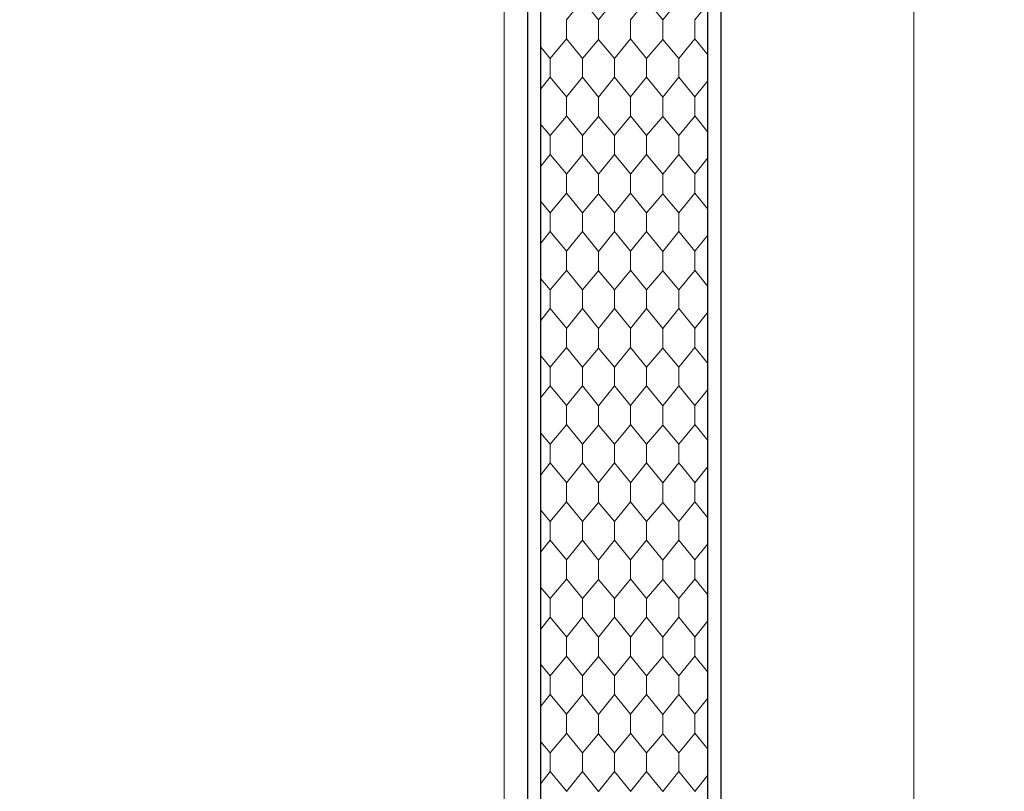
# Model space of a CAD drawing. Header units: metres. Extents: x 1306 to 1412, y -79 to 41.
# Tile 208 of 256: x 1342.225 to 1342.991, y -24.173 to -23.573. Entities that reach past the tile are written whole.
import ezdxf

# ---------------------------------------------------------------- set-up
doc = ezdxf.new("R2010")
doc.units = ezdxf.units.M
doc.header["$PDMODE"] = 65
doc.linetypes.add('AUSGEZOGEN', pattern=[0])
for name, color, linetype, lineweight in [('XR$2$Allgemein', 4, 'AUSGEZOGEN', 13), ('XR$2$Möblierung', 4, 'AUSGEZOGEN', 13), ('XR$2$Wand Mauerwerk nt', 7, 'AUSGEZOGEN', 25), ('XR$3$Maßlinie 1_50', 7, 'AUSGEZOGEN', 25), ('XR$5$Muster', 4, 'AUSGEZOGEN', 13)]:
    doc.layers.add(name, color=color, linetype=linetype, lineweight=lineweight)
doc.styles.add('ARIAL', font='arial.ttf')
doc.dimstyles.new('DIMSTYLE_11', dxfattribs={"dimtxt": 0.15, "dimasz": 0.03, "dimexe": 0, "dimexo": 0, "dimgap": 0.075, "dimtad": 2, "dimrnd": 0.005, "dimzin": 4, "dimdsep": 46, "dimtxsty": 'ARIAL', "dimblk1": 'ALL_ML_STRICH', "dimblk2": 'ALL_ML_STRICH', "dimsah": 1, "dimcen": 0, "dimclrd": 3, "dimclre": 3, "dimclrt": 3, "dimadec": 0, "dimazin": 0, "dimtfac": 1, "dimtdec": 0, "dimtix": 1, "dimtmove": 2, "dimatfit": 3, "dimfxl": 0, "dimtzin": 0, "dimlwd": 0, "dimlwe": 25, "dimarcsym": 0})
doc.dimstyles.new('DIMSTYLE_12', dxfattribs={"dimtxt": 0.15, "dimasz": 0.03, "dimexe": 0, "dimexo": 0, "dimgap": 0.075, "dimtad": 2, "dimdec": 3, "dimrnd": 0.005, "dimzin": 4, "dimdsep": 46, "dimtxsty": 'ARIAL', "dimblk1": 'ALL_ML_STRICH', "dimblk2": 'ALL_ML_STRICH', "dimsah": 1, "dimcen": 0, "dimclrd": 3, "dimclre": 3, "dimclrt": 3, "dimadec": 0, "dimazin": 0, "dimtfac": 1, "dimtdec": 0, "dimtix": 1, "dimtmove": 2, "dimatfit": 3, "dimfxl": 0, "dimtzin": 0, "dimlwd": 0, "dimlwe": 25, "dimarcsym": 0})
doc.dimstyles.new('DIMSTYLE_24', dxfattribs={"dimtxt": 0.225, "dimasz": 0.15, "dimexe": 0, "dimexo": 0, "dimgap": 0.1125, "dimtad": 2, "dimrnd": 0.005, "dimzin": 4, "dimdsep": 46, "dimtxsty": 'ARIAL', "dimblk1": 'ALL_ML_STRICH', "dimblk2": 'ALL_ML_STRICH', "dimsah": 1, "dimcen": 0, "dimclrd": 3, "dimclre": 3, "dimclrt": 3, "dimadec": 0, "dimazin": 0, "dimtfac": 1, "dimtdec": 0, "dimtix": 1, "dimtmove": 2, "dimatfit": 3, "dimfxl": 0, "dimtzin": 0, "dimlwd": 0, "dimlwe": 25, "dimarcsym": 0})
doc.dimstyles.new('DIMSTYLE_9', dxfattribs={"dimtxt": 0.15, "dimasz": 0.03, "dimexe": 0, "dimexo": 0, "dimgap": 0.075, "dimtad": 2, "dimdec": 1, "dimlfac": 100, "dimrnd": 0.5, "dimzin": 4, "dimdsep": 46, "dimtxsty": 'ARIAL', "dimblk1": 'ALL_ML_STRICH', "dimblk2": 'ALL_ML_STRICH', "dimsah": 1, "dimcen": 0, "dimclrd": 3, "dimclre": 3, "dimclrt": 3, "dimadec": 0, "dimazin": 0, "dimtfac": 1, "dimtdec": 0, "dimtix": 1, "dimtmove": 2, "dimatfit": 3, "dimfxl": 0, "dimtvp": 1.2, "dimtzin": 0, "dimlwd": 0, "dimlwe": 25, "dimarcsym": 0})

# ---------------------------------------------------------------- blocks, each defined once
blk = doc.blocks.new('ALL_ML_STRICH')
at = {"color": 0, "linetype": 'ByBlock', "lineweight": -2}
for p, q in [((0, -0.5), (0, 0.5)), ((-0.3, -0.3), (0.3, 0.3)), ((-1, 0), (0.5, 0))]:
    blk.add_line(p, q, dxfattribs=at)
blk = doc.blocks.new('*D923')
at = {"layer": 'DEFPOINTS', "color": 3, "linetype": 'AUSGEZOGEN', "lineweight": 25, "transparency": 33554687}
for p in [(1369.608, -23.65825), (1340.42407, -25.29325), (1369.47991, -25.29325)]:
    blk.add_point(p, dxfattribs=at)
at = {"layer": 'XR$3$Maßlinie 1_50', "color": 3, "linetype": 'AUSGEZOGEN', "lineweight": -2, "transparency": 33554687}
for p, q in [((1340.47407, -23.65825), (1340.42407, -23.65825)), ((1340.42407, -25.29325), (1340.42407, -23.65825)), ((1340.47407, -25.29325), (1340.42407, -25.29325))]:
    blk.add_line(p, q, dxfattribs=at)
at = {"layer": 'XR$3$Maßlinie 1_50', "color": 3, "linetype": 'AUSGEZOGEN', "lineweight": 25, "transparency": 33554687, "xscale": 0.03000000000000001, "yscale": 0.03000000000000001, "zscale": 0.03000000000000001}
for p, rotation in [((1340.42407, -23.65825), 90), ((1340.42407, -25.29325), 270)]:
    blk.add_blockref('ALL_ML_STRICH', p, dxfattribs=dict(at, rotation=rotation))
at = {"layer": 'XR$3$Maßlinie 1_50', "color": 3, "linetype": 'AUSGEZOGEN', "lineweight": 25, "transparency": 33554687, "insert": (1340.29641, -24.45484), "char_height": 0.15, "width": 0.6, "attachment_point": 5, "rotation": 90, "style": 'ARIAL'}
blk.add_mtext('\\W0.80;\\A1;{\\A1;{1.63\\H0.099000;\\S5^ ;}}', dxfattribs=at)
blk = doc.blocks.new('*D924')
at = {"layer": 'DEFPOINTS', "color": 3, "linetype": 'AUSGEZOGEN', "lineweight": 25, "transparency": 33554687}
for p in [(1369.6038, -23.54325), (1340.42407, -23.65825), (1369.608, -23.65825)]:
    blk.add_point(p, dxfattribs=at)
at = {"layer": 'XR$3$Maßlinie 1_50', "color": 3, "linetype": 'AUSGEZOGEN', "lineweight": -2, "transparency": 33554687}
for p, q in [((1340.47407, -23.54325), (1340.42407, -23.54325)), ((1340.42407, -23.65825), (1340.42407, -23.54325)), ((1340.47407, -23.65825), (1340.42407, -23.65825))]:
    blk.add_line(p, q, dxfattribs=at)
at = {"layer": 'XR$3$Maßlinie 1_50', "color": 3, "linetype": 'AUSGEZOGEN', "lineweight": 25, "transparency": 33554687, "xscale": 0.03000000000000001, "yscale": 0.03000000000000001, "zscale": 0.03000000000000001}
for p, rotation in [((1340.42407, -23.54325), 90), ((1340.42407, -23.65825), 270)]:
    blk.add_blockref('ALL_ML_STRICH', p, dxfattribs=dict(at, rotation=rotation))
at = {"layer": 'XR$3$Maßlinie 1_50', "color": 3, "linetype": 'AUSGEZOGEN', "lineweight": 25, "transparency": 33554687, "insert": (1340.28407, -23.55194), "char_height": 0.15, "width": 0.48, "attachment_point": 5, "rotation": 90, "style": 'ARIAL'}
blk.add_mtext('\\W0.80;\\A1;{\\A1;{11\\H0.099000;\\S5^ ;}}', dxfattribs=at)
blk = doc.blocks.new('*D936')
at = {"layer": 'DEFPOINTS', "color": 3, "linetype": 'AUSGEZOGEN', "lineweight": 25, "transparency": 33554687}
for p in [(1364.69062, -20.53325), (1338.82407, -25.29325), (1365.5224, -25.29325)]:
    blk.add_point(p, dxfattribs=at)
at = {"layer": 'XR$3$Maßlinie 1_50', "color": 3, "linetype": 'AUSGEZOGEN', "lineweight": -2, "transparency": 33554687}
for p, q in [((1338.87407, -20.53325), (1338.82407, -20.53325)), ((1338.82407, -25.29325), (1338.82407, -20.53325)), ((1338.87407, -25.29325), (1338.82407, -25.29325))]:
    blk.add_line(p, q, dxfattribs=at)
at = {"layer": 'XR$3$Maßlinie 1_50', "color": 3, "linetype": 'AUSGEZOGEN', "lineweight": 25, "transparency": 33554687, "xscale": 0.03000000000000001, "yscale": 0.03000000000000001, "zscale": 0.03000000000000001}
for p, rotation in [((1338.82407, -20.53325), 90), ((1338.82407, -25.29325), 270)]:
    blk.add_blockref('ALL_ML_STRICH', p, dxfattribs=dict(at, rotation=rotation))
at = {"layer": 'XR$3$Maßlinie 1_50', "color": 3, "linetype": 'AUSGEZOGEN', "lineweight": 25, "transparency": 33554687, "insert": (1338.69652, -22.90454), "char_height": 0.15, "width": 0.48, "attachment_point": 5, "rotation": 90, "style": 'ARIAL'}
blk.add_mtext('\\W0.80;\\A1;{\\A1;{4.76\\H0.099000;\\S^ ;}}', dxfattribs=at)
blk = doc.blocks.new('*D941')
at = {"layer": 'DEFPOINTS', "color": 3, "linetype": 'AUSGEZOGEN', "lineweight": 25, "transparency": 33554687}
for p in [(1345.78099, -15.81825), (1336.42407, -30.11825), (1345.78099, -30.11825)]:
    blk.add_point(p, dxfattribs=at)
at = {"layer": 'XR$3$Maßlinie 1_50', "color": 3, "linetype": 'AUSGEZOGEN', "lineweight": -2, "transparency": 33554687}
for p, q in [((1337.02407, -15.81825), (1336.42407, -15.81825)), ((1336.42407, -30.11825), (1336.42407, -15.81825)), ((1337.02407, -30.11825), (1336.42407, -30.11825))]:
    blk.add_line(p, q, dxfattribs=at)
at = {"layer": 'XR$3$Maßlinie 1_50', "color": 3, "linetype": 'AUSGEZOGEN', "lineweight": 25, "transparency": 33554687, "xscale": 0.15, "yscale": 0.15, "zscale": 0.15}
for p, rotation in [((1336.42407, -15.81825), 90), ((1336.42407, -30.11825), 270)]:
    blk.add_blockref('ALL_ML_STRICH', p, dxfattribs=dict(at, rotation=rotation))
at = {"layer": 'XR$3$Maßlinie 1_50', "color": 3, "linetype": 'AUSGEZOGEN', "lineweight": 25, "transparency": 33554687, "insert": (1336.25774, -22.96168), "char_height": 0.225, "width": 0.9, "attachment_point": 5, "rotation": 90, "style": 'ARIAL'}
blk.add_mtext('\\W0.80;\\A1;{\\fArial|i0|b1;\\A1;{14.30\\H0.148500;\\S^ ;}}', dxfattribs=at)
blk = doc.blocks.new('*D947')
at = {"layer": 'DEFPOINTS', "color": 3, "linetype": 'AUSGEZOGEN', "lineweight": 25, "transparency": 33554687}
for p in [(1360.44309, -16.21825), (1338.02407, -29.71825), (1360.44309, -29.71825)]:
    blk.add_point(p, dxfattribs=at)
at = {"layer": 'XR$3$Maßlinie 1_50', "color": 3, "linetype": 'AUSGEZOGEN', "lineweight": -2, "transparency": 33554687}
for p, q in [((1338.07407, -16.21825), (1338.02407, -16.21825)), ((1338.02407, -29.71825), (1338.02407, -16.21825)), ((1338.07407, -29.71825), (1338.02407, -29.71825))]:
    blk.add_line(p, q, dxfattribs=at)
at = {"layer": 'XR$3$Maßlinie 1_50', "color": 3, "linetype": 'AUSGEZOGEN', "lineweight": 25, "transparency": 33554687, "xscale": 0.03000000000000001, "yscale": 0.03000000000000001, "zscale": 0.03000000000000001}
for p, rotation in [((1338.02407, -16.21825), 90), ((1338.02407, -29.71825), 270)]:
    blk.add_blockref('ALL_ML_STRICH', p, dxfattribs=dict(at, rotation=rotation))
at = {"layer": 'XR$3$Maßlinie 1_50', "color": 3, "linetype": 'AUSGEZOGEN', "lineweight": 25, "transparency": 33554687, "insert": (1337.89641, -22.96399), "char_height": 0.15, "width": 0.6, "attachment_point": 5, "rotation": 90, "style": 'ARIAL'}
blk.add_mtext('\\W0.80;\\A1;{\\A1;{13.50\\H0.099000;\\S^ ;}}', dxfattribs=at)
blk = doc.blocks.new('*D954')
at = {"layer": 'DEFPOINTS', "color": 3, "linetype": 'AUSGEZOGEN', "lineweight": 25, "transparency": 33554687}
for p in [(1348.57715, -16.21825), (1337.22407, -29.71825), (1351.26204, -29.71825)]:
    blk.add_point(p, dxfattribs=at)
at = {"layer": 'XR$3$Maßlinie 1_50', "color": 3, "linetype": 'AUSGEZOGEN', "lineweight": -2, "transparency": 33554687}
for p, q in [((1337.27407, -16.21825), (1337.22407, -16.21825)), ((1337.22407, -29.71825), (1337.22407, -16.21825)), ((1337.27407, -29.71825), (1337.22407, -29.71825))]:
    blk.add_line(p, q, dxfattribs=at)
at = {"layer": 'XR$3$Maßlinie 1_50', "color": 3, "linetype": 'AUSGEZOGEN', "lineweight": 25, "transparency": 33554687, "xscale": 0.03000000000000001, "yscale": 0.03000000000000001, "zscale": 0.03000000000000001}
for p, rotation in [((1337.22407, -16.21825), 90), ((1337.22407, -29.71825), 270)]:
    blk.add_blockref('ALL_ML_STRICH', p, dxfattribs=dict(at, rotation=rotation))
at = {"layer": 'XR$3$Maßlinie 1_50', "color": 3, "linetype": 'AUSGEZOGEN', "lineweight": 25, "transparency": 33554687, "insert": (1337.09641, -22.96399), "char_height": 0.15, "width": 0.6, "attachment_point": 5, "rotation": 90, "style": 'ARIAL'}
blk.add_mtext('\\W0.80;\\A1;{\\A1;{13.50\\H0.099000;\\S^ ;}}', dxfattribs=at)
blk = doc.blocks.new('*D959')
at = {"layer": 'DEFPOINTS', "color": 3, "linetype": 'AUSGEZOGEN', "lineweight": 25, "transparency": 33554687}
for p in [(1342.96015, -15.81825), (1341.22407, -27.70325), (1342.62715, -27.70325)]:
    blk.add_point(p, dxfattribs=at)
at = {"layer": 'XR$3$Maßlinie 1_50', "color": 3, "linetype": 'AUSGEZOGEN', "lineweight": -2, "transparency": 33554687}
for p, q in [((1341.27407, -15.81825), (1341.22407, -15.81825)), ((1341.22407, -27.70325), (1341.22407, -15.81825)), ((1341.27407, -27.70325), (1341.22407, -27.70325))]:
    blk.add_line(p, q, dxfattribs=at)
at = {"layer": 'XR$3$Maßlinie 1_50', "color": 3, "linetype": 'AUSGEZOGEN', "lineweight": 25, "transparency": 33554687, "xscale": 0.03000000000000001, "yscale": 0.03000000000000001, "zscale": 0.03000000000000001}
for p, rotation in [((1341.22407, -15.81825), 90), ((1341.22407, -27.70325), 270)]:
    blk.add_blockref('ALL_ML_STRICH', p, dxfattribs=dict(at, rotation=rotation))
at = {"layer": 'XR$3$Maßlinie 1_50', "color": 3, "linetype": 'AUSGEZOGEN', "lineweight": 25, "transparency": 33554687, "insert": (1341.09652, -21.74446), "char_height": 0.15, "width": 0.72, "attachment_point": 5, "rotation": 90, "style": 'ARIAL'}
blk.add_mtext('\\W0.80;\\A1;{\\A1;{11.88\\H0.099000;\\S5^ ;}}', dxfattribs=at)
blk = doc.blocks.new('*D1081')
at = {"layer": 'DEFPOINTS', "color": 3, "linetype": 'AUSGEZOGEN', "lineweight": 25, "transparency": 33554687}
for p in [(1365.90904, -20.53325), (1339.62407, -25.29325), (1365.86519, -25.29325)]:
    blk.add_point(p, dxfattribs=at)
at = {"layer": 'XR$3$Maßlinie 1_50', "color": 3, "linetype": 'AUSGEZOGEN', "lineweight": -2, "transparency": 33554687}
for p, q in [((1339.67407, -20.53325), (1339.62407, -20.53325)), ((1339.62407, -25.29325), (1339.62407, -20.53325)), ((1339.67407, -25.29325), (1339.62407, -25.29325))]:
    blk.add_line(p, q, dxfattribs=at)
at = {"layer": 'XR$3$Maßlinie 1_50', "color": 3, "linetype": 'AUSGEZOGEN', "lineweight": 25, "transparency": 33554687, "xscale": 0.03000000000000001, "yscale": 0.03000000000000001, "zscale": 0.03000000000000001}
for p, rotation in [((1339.62407, -20.53325), 90), ((1339.62407, -25.29325), 270)]:
    blk.add_blockref('ALL_ML_STRICH', p, dxfattribs=dict(at, rotation=rotation))
at = {"layer": 'XR$3$Maßlinie 1_50', "color": 3, "linetype": 'AUSGEZOGEN', "lineweight": 25, "transparency": 33554687, "insert": (1339.49652, -22.90454), "char_height": 0.15, "width": 0.48, "attachment_point": 5, "rotation": 90, "style": 'ARIAL'}
blk.add_mtext('\\W0.80;\\A1;{\\A1;{4.76\\H0.099000;\\S^ ;}}', dxfattribs=at)
blk = doc.blocks.new('MUSTER_1')
at = {"layer": 'XR$5$Muster', "color": 52, "linetype": 'AUSGEZOGEN', "lineweight": 13, "transparency": 33554687}
for p, q in [((1342.75, -23.57262), (1342.76015, -23.5601)), ((1342.65, -23.58), (1342.65, -23.57262)), ((1342.67495, -23.57274), (1342.67495, -23.58)), ((1342.7, -23.58), (1342.7, -23.57262)), ((1342.72495, -23.57274), (1342.72495, -23.58)), ((1342.75, -23.58), (1342.75, -23.57262)), ((1342.65, -23.58738), (1342.65, -23.58)), ((1342.67495, -23.58786), (1342.67495, -23.58)), ((1342.7, -23.58738), (1342.7, -23.58)), ((1342.72495, -23.58786), (1342.72495, -23.58)), ((1342.75, -23.58738), (1342.75, -23.58)), ((1342.65, -23.5875), (1342.63755, -23.60274)), ((1342.66245, -23.60274), (1342.65, -23.58738)), ((1342.7, -23.5875), (1342.68755, -23.60274)), ((1342.71245, -23.60274), (1342.7, -23.58738)), ((1342.75, -23.5875), (1342.73755, -23.60274)), ((1342.76015, -23.5999), (1342.75, -23.58738)), ((1342.63755, -23.60274), (1342.63015, -23.594)), ((1342.63755, -23.61726), (1342.63755, -23.60274)), ((1342.66245, -23.60274), (1342.66245, -23.61726)), ((1342.68755, -23.61726), (1342.68755, -23.60274)), ((1342.71245, -23.60274), (1342.71245, -23.61726)), ((1342.73755, -23.61726), (1342.73755, -23.60274)), ((1342.63015, -23.62636), (1342.63755, -23.61726)), ((1342.65, -23.6325), (1342.63755, -23.61726)), ((1342.7, -23.6325), (1342.68755, -23.61726)), ((1342.75, -23.6325), (1342.73755, -23.61726)), ((1342.75, -23.63262), (1342.76015, -23.6201)), ((1342.65, -23.64), (1342.65, -23.63262)), ((1342.67495, -23.63274), (1342.67495, -23.64)), ((1342.7, -23.64), (1342.7, -23.63262)), ((1342.72495, -23.63274), (1342.72495, -23.64)), ((1342.75, -23.64), (1342.75, -23.63262)), ((1342.65, -23.64738), (1342.65, -23.64)), ((1342.67495, -23.64786), (1342.67495, -23.64)), ((1342.7, -23.64738), (1342.7, -23.64)), ((1342.72495, -23.64786), (1342.72495, -23.64)), ((1342.75, -23.64738), (1342.75, -23.64)), ((1342.65, -23.6475), (1342.63755, -23.66274)), ((1342.66245, -23.66274), (1342.65, -23.64738)), ((1342.7, -23.6475), (1342.68755, -23.66274)), ((1342.71245, -23.66274), (1342.7, -23.64738)), ((1342.75, -23.6475), (1342.73755, -23.66274)), ((1342.76015, -23.6599), (1342.75, -23.64738)), ((1342.63755, -23.66274), (1342.63015, -23.654)), ((1342.63755, -23.67726), (1342.63755, -23.66274)), ((1342.66245, -23.66274), (1342.66245, -23.67726)), ((1342.68755, -23.67726), (1342.68755, -23.66274)), ((1342.71245, -23.66274), (1342.71245, -23.67726)), ((1342.73755, -23.67726), (1342.73755, -23.66274)), ((1342.63015, -23.68636), (1342.63755, -23.67726)), ((1342.65, -23.6925), (1342.63755, -23.67726)), ((1342.7, -23.6925), (1342.68755, -23.67726)), ((1342.75, -23.6925), (1342.73755, -23.67726)), ((1342.75, -23.69262), (1342.76015, -23.6801)), ((1342.65, -23.7), (1342.65, -23.69262)), ((1342.67495, -23.69274), (1342.67495, -23.7)), ((1342.7, -23.7), (1342.7, -23.69262)), ((1342.72495, -23.69274), (1342.72495, -23.7)), ((1342.75, -23.7), (1342.75, -23.69262)), ((1342.65, -23.70738), (1342.65, -23.7)), ((1342.67495, -23.70786), (1342.67495, -23.7)), ((1342.7, -23.70738), (1342.7, -23.7)), ((1342.72495, -23.70786), (1342.72495, -23.7)), ((1342.75, -23.70738), (1342.75, -23.7)), ((1342.65, -23.7075), (1342.63755, -23.72274)), ((1342.66245, -23.72274), (1342.65, -23.70738)), ((1342.7, -23.7075), (1342.68755, -23.72274)), ((1342.71245, -23.72274), (1342.7, -23.70738)), ((1342.75, -23.7075), (1342.73755, -23.72274)), ((1342.76015, -23.7199), (1342.75, -23.70738)), ((1342.63755, -23.72274), (1342.63015, -23.714)), ((1342.63755, -23.73726), (1342.63755, -23.72274)), ((1342.66245, -23.72274), (1342.66245, -23.73726)), ((1342.68755, -23.73726), (1342.68755, -23.72274)), ((1342.71245, -23.72274), (1342.71245, -23.73726)), ((1342.73755, -23.73726), (1342.73755, -23.72274)), ((1342.63015, -23.74636), (1342.63755, -23.73726)), ((1342.65, -23.7525), (1342.63755, -23.73726)), ((1342.7, -23.7525), (1342.68755, -23.73726)), ((1342.75, -23.7525), (1342.73755, -23.73726)), ((1342.75, -23.75262), (1342.76015, -23.7401)), ((1342.65, -23.76), (1342.65, -23.75262)), ((1342.67495, -23.75274), (1342.67495, -23.76)), ((1342.7, -23.76), (1342.7, -23.75262)), ((1342.72495, -23.75274), (1342.72495, -23.76)), ((1342.75, -23.76), (1342.75, -23.75262)), ((1342.65, -23.76738), (1342.65, -23.76)), ((1342.67495, -23.76786), (1342.67495, -23.76)), ((1342.7, -23.76738), (1342.7, -23.76)), ((1342.72495, -23.76786), (1342.72495, -23.76)), ((1342.75, -23.76738), (1342.75, -23.76)), ((1342.65, -23.7675), (1342.63755, -23.78274)), ((1342.66245, -23.78274), (1342.65, -23.76738)), ((1342.7, -23.7675), (1342.68755, -23.78274)), ((1342.71245, -23.78274), (1342.7, -23.76738)), ((1342.75, -23.7675), (1342.73755, -23.78274)), ((1342.76015, -23.7799), (1342.75, -23.76738)), ((1342.63755, -23.78274), (1342.63015, -23.774)), ((1342.63755, -23.79726), (1342.63755, -23.78274)), ((1342.66245, -23.78274), (1342.66245, -23.79726)), ((1342.68755, -23.79726), (1342.68755, -23.78274)), ((1342.71245, -23.78274), (1342.71245, -23.79726)), ((1342.73755, -23.79726), (1342.73755, -23.78274)), ((1342.63015, -23.80636), (1342.63755, -23.79726)), ((1342.65, -23.8125), (1342.63755, -23.79726)), ((1342.7, -23.8125), (1342.68755, -23.79726)), ((1342.75, -23.8125), (1342.73755, -23.79726)), ((1342.75, -23.81262), (1342.76015, -23.8001)), ((1342.65, -23.82), (1342.65, -23.81262)), ((1342.67495, -23.81274), (1342.67495, -23.82)), ((1342.7, -23.82), (1342.7, -23.81262)), ((1342.72495, -23.81274), (1342.72495, -23.82)), ((1342.75, -23.82), (1342.75, -23.81262)), ((1342.65, -23.82738), (1342.65, -23.82)), ((1342.67495, -23.82786), (1342.67495, -23.82)), ((1342.7, -23.82738), (1342.7, -23.82)), ((1342.72495, -23.82786), (1342.72495, -23.82)), ((1342.75, -23.82738), (1342.75, -23.82)), ((1342.65, -23.8275), (1342.63755, -23.84274)), ((1342.66245, -23.84274), (1342.65, -23.82738)), ((1342.7, -23.8275), (1342.68755, -23.84274)), ((1342.71245, -23.84274), (1342.7, -23.82738)), ((1342.75, -23.8275), (1342.73755, -23.84274)), ((1342.76015, -23.8399), (1342.75, -23.82738)), ((1342.63755, -23.84274), (1342.63015, -23.834)), ((1342.63755, -23.85726), (1342.63755, -23.84274)), ((1342.66245, -23.84274), (1342.66245, -23.85726)), ((1342.68755, -23.85726), (1342.68755, -23.84274)), ((1342.71245, -23.84274), (1342.71245, -23.85726)), ((1342.73755, -23.85726), (1342.73755, -23.84274)), ((1342.63015, -23.86636), (1342.63755, -23.85726)), ((1342.65, -23.8725), (1342.63755, -23.85726)), ((1342.7, -23.8725), (1342.68755, -23.85726)), ((1342.75, -23.8725), (1342.73755, -23.85726)), ((1342.75, -23.87262), (1342.76015, -23.8601)), ((1342.65, -23.88), (1342.65, -23.87262)), ((1342.67495, -23.87274), (1342.67495, -23.88)), ((1342.7, -23.88), (1342.7, -23.87262)), ((1342.72495, -23.87274), (1342.72495, -23.88)), ((1342.75, -23.88), (1342.75, -23.87262)), ((1342.65, -23.8875), (1342.63755, -23.90274)), ((1342.65, -23.88738), (1342.65, -23.88)), ((1342.66245, -23.90274), (1342.65, -23.88738)), ((1342.67495, -23.88786), (1342.67495, -23.88)), ((1342.7, -23.8875), (1342.68755, -23.90274)), ((1342.7, -23.88738), (1342.7, -23.88)), ((1342.71245, -23.90274), (1342.7, -23.88738)), ((1342.72495, -23.88786), (1342.72495, -23.88)), ((1342.75, -23.8875), (1342.73755, -23.90274)), ((1342.75, -23.88738), (1342.75, -23.88)), ((1342.76015, -23.8999), (1342.75, -23.88738)), ((1342.63755, -23.90274), (1342.63015, -23.894)), ((1342.63755, -23.91726), (1342.63755, -23.90274)), ((1342.66245, -23.90274), (1342.66245, -23.91726)), ((1342.68755, -23.91726), (1342.68755, -23.90274)), ((1342.71245, -23.90274), (1342.71245, -23.91726)), ((1342.73755, -23.91726), (1342.73755, -23.90274)), ((1342.63015, -23.92636), (1342.63755, -23.91726)), ((1342.65, -23.9325), (1342.63755, -23.91726)), ((1342.7, -23.9325), (1342.68755, -23.91726)), ((1342.75, -23.9325), (1342.73755, -23.91726)), ((1342.75, -23.93262), (1342.76015, -23.9201)), ((1342.65, -23.94), (1342.65, -23.93262)), ((1342.67495, -23.93274), (1342.67495, -23.94)), ((1342.7, -23.94), (1342.7, -23.93262)), ((1342.72495, -23.93274), (1342.72495, -23.94)), ((1342.75, -23.94), (1342.75, -23.93262)), ((1342.65, -23.94738), (1342.65, -23.94)), ((1342.67495, -23.94786), (1342.67495, -23.94)), ((1342.7, -23.94738), (1342.7, -23.94)), ((1342.72495, -23.94786), (1342.72495, -23.94)), ((1342.75, -23.94738), (1342.75, -23.94)), ((1342.65, -23.9475), (1342.63755, -23.96274)), ((1342.66245, -23.96274), (1342.65, -23.94738)), ((1342.7, -23.9475), (1342.68755, -23.96274)), ((1342.71245, -23.96274), (1342.7, -23.94738)), ((1342.75, -23.9475), (1342.73755, -23.96274)), ((1342.76015, -23.9599), (1342.75, -23.94738)), ((1342.63755, -23.96274), (1342.63015, -23.954)), ((1342.63755, -23.97726), (1342.63755, -23.96274)), ((1342.66245, -23.96274), (1342.66245, -23.97726)), ((1342.68755, -23.97726), (1342.68755, -23.96274)), ((1342.71245, -23.96274), (1342.71245, -23.97726)), ((1342.73755, -23.97726), (1342.73755, -23.96274)), ((1342.63015, -23.98636), (1342.63755, -23.97726)), ((1342.65, -23.9925), (1342.63755, -23.97726)), ((1342.7, -23.9925), (1342.68755, -23.97726)), ((1342.75, -23.9925), (1342.73755, -23.97726)), ((1342.75, -23.99262), (1342.76015, -23.9801)), ((1342.65, -24), (1342.65, -23.99262)), ((1342.67495, -23.99274), (1342.67495, -24)), ((1342.7, -24), (1342.7, -23.99262)), ((1342.72495, -23.99274), (1342.72495, -24)), ((1342.75, -24), (1342.75, -23.99262)), ((1342.65, -24.00738), (1342.65, -24)), ((1342.67495, -24.00786), (1342.67495, -24)), ((1342.7, -24.00738), (1342.7, -24)), ((1342.72495, -24.00786), (1342.72495, -24)), ((1342.75, -24.00738), (1342.75, -24)), ((1342.65, -24.0075), (1342.63755, -24.02274)), ((1342.66245, -24.02274), (1342.65, -24.00738)), ((1342.7, -24.0075), (1342.68755, -24.02274)), ((1342.71245, -24.02274), (1342.7, -24.00738)), ((1342.75, -24.0075), (1342.73755, -24.02274)), ((1342.76015, -24.0199), (1342.75, -24.00738)), ((1342.63755, -24.02274), (1342.63015, -24.014)), ((1342.63755, -24.03726), (1342.63755, -24.02274)), ((1342.66245, -24.02274), (1342.66245, -24.03726)), ((1342.68755, -24.03726), (1342.68755, -24.02274)), ((1342.71245, -24.02274), (1342.71245, -24.03726)), ((1342.73755, -24.03726), (1342.73755, -24.02274)), ((1342.63015, -24.04636), (1342.63755, -24.03726)), ((1342.65, -24.0525), (1342.63755, -24.03726)), ((1342.7, -24.0525), (1342.68755, -24.03726)), ((1342.75, -24.0525), (1342.73755, -24.03726)), ((1342.75, -24.05262), (1342.76015, -24.0401)), ((1342.65, -24.06), (1342.65, -24.05262)), ((1342.67495, -24.05274), (1342.67495, -24.06)), ((1342.7, -24.06), (1342.7, -24.05262)), ((1342.72495, -24.05274), (1342.72495, -24.06)), ((1342.75, -24.06), (1342.75, -24.05262)), ((1342.65, -24.06738), (1342.65, -24.06)), ((1342.67495, -24.06786), (1342.67495, -24.06)), ((1342.7, -24.06738), (1342.7, -24.06)), ((1342.72495, -24.06786), (1342.72495, -24.06)), ((1342.75, -24.06738), (1342.75, -24.06)), ((1342.65, -24.0675), (1342.63755, -24.08274)), ((1342.66245, -24.08274), (1342.65, -24.06738)), ((1342.7, -24.0675), (1342.68755, -24.08274)), ((1342.71245, -24.08274), (1342.7, -24.06738)), ((1342.75, -24.0675), (1342.73755, -24.08274)), ((1342.76015, -24.0799), (1342.75, -24.06738)), ((1342.63755, -24.08274), (1342.63015, -24.074)), ((1342.63755, -24.09726), (1342.63755, -24.08274)), ((1342.66245, -24.08274), (1342.66245, -24.09726)), ((1342.68755, -24.09726), (1342.68755, -24.08274)), ((1342.71245, -24.08274), (1342.71245, -24.09726)), ((1342.73755, -24.09726), (1342.73755, -24.08274)), ((1342.63015, -24.10636), (1342.63755, -24.09726)), ((1342.65, -24.1125), (1342.63755, -24.09726)), ((1342.7, -24.1125), (1342.68755, -24.09726)), ((1342.75, -24.1125), (1342.73755, -24.09726)), ((1342.75, -24.11262), (1342.76015, -24.1001)), ((1342.65, -24.12), (1342.65, -24.11262)), ((1342.67495, -24.11274), (1342.67495, -24.12)), ((1342.7, -24.12), (1342.7, -24.11262)), ((1342.72495, -24.11274), (1342.72495, -24.12)), ((1342.75, -24.12), (1342.75, -24.11262)), ((1342.65, -24.12738), (1342.65, -24.12)), ((1342.67495, -24.12786), (1342.67495, -24.12)), ((1342.7, -24.12738), (1342.7, -24.12)), ((1342.72495, -24.12786), (1342.72495, -24.12)), ((1342.75, -24.12738), (1342.75, -24.12)), ((1342.65, -24.1275), (1342.63755, -24.14274)), ((1342.66245, -24.14274), (1342.65, -24.12738)), ((1342.7, -24.1275), (1342.68755, -24.14274)), ((1342.71245, -24.14274), (1342.7, -24.12738)), ((1342.75, -24.1275), (1342.73755, -24.14274)), ((1342.76015, -24.1399), (1342.75, -24.12738)), ((1342.63755, -24.14274), (1342.63015, -24.134)), ((1342.63755, -24.15726), (1342.63755, -24.14274)), ((1342.66245, -24.14274), (1342.66245, -24.15726)), ((1342.68755, -24.15726), (1342.68755, -24.14274)), ((1342.71245, -24.14274), (1342.71245, -24.15726)), ((1342.73755, -24.15726), (1342.73755, -24.14274)), ((1342.63015, -24.16636), (1342.63755, -24.15726)), ((1342.65, -24.1725), (1342.63755, -24.15726)), ((1342.7, -24.1725), (1342.68755, -24.15726)), ((1342.75, -24.1725), (1342.73755, -24.15726)), ((1342.75, -24.17262), (1342.76015, -24.1601))]:
    blk.add_line(p, q, dxfattribs=at)
for points in [[(1342.65, -23.57262), (1342.66245, -23.55726), (1342.67495, -23.57274), (1342.68755, -23.55726)], [(1342.7, -23.57262), (1342.71245, -23.55726), (1342.72495, -23.57274), (1342.73755, -23.55726)], [(1342.68755, -23.60274), (1342.67495, -23.58786), (1342.66245, -23.60274)], [(1342.73755, -23.60274), (1342.72495, -23.58786), (1342.71245, -23.60274)], [(1342.65, -23.63262), (1342.66245, -23.61726), (1342.67495, -23.63274), (1342.68755, -23.61726)], [(1342.7, -23.63262), (1342.71245, -23.61726), (1342.72495, -23.63274), (1342.73755, -23.61726)], [(1342.68755, -23.66274), (1342.67495, -23.64786), (1342.66245, -23.66274)], [(1342.73755, -23.66274), (1342.72495, -23.64786), (1342.71245, -23.66274)], [(1342.65, -23.69262), (1342.66245, -23.67726), (1342.67495, -23.69274), (1342.68755, -23.67726)], [(1342.7, -23.69262), (1342.71245, -23.67726), (1342.72495, -23.69274), (1342.73755, -23.67726)], [(1342.68755, -23.72274), (1342.67495, -23.70786), (1342.66245, -23.72274)], [(1342.73755, -23.72274), (1342.72495, -23.70786), (1342.71245, -23.72274)], [(1342.65, -23.75262), (1342.66245, -23.73726), (1342.67495, -23.75274), (1342.68755, -23.73726)], [(1342.7, -23.75262), (1342.71245, -23.73726), (1342.72495, -23.75274), (1342.73755, -23.73726)], [(1342.68755, -23.78274), (1342.67495, -23.76786), (1342.66245, -23.78274)], [(1342.73755, -23.78274), (1342.72495, -23.76786), (1342.71245, -23.78274)], [(1342.65, -23.81262), (1342.66245, -23.79726), (1342.67495, -23.81274), (1342.68755, -23.79726)], [(1342.7, -23.81262), (1342.71245, -23.79726), (1342.72495, -23.81274), (1342.73755, -23.79726)], [(1342.68755, -23.84274), (1342.67495, -23.82786), (1342.66245, -23.84274)], [(1342.73755, -23.84274), (1342.72495, -23.82786), (1342.71245, -23.84274)], [(1342.65, -23.87262), (1342.66245, -23.85726), (1342.67495, -23.87274), (1342.68755, -23.85726)], [(1342.7, -23.87262), (1342.71245, -23.85726), (1342.72495, -23.87274), (1342.73755, -23.85726)], [(1342.68755, -23.90274), (1342.67495, -23.88786), (1342.66245, -23.90274)], [(1342.73755, -23.90274), (1342.72495, -23.88786), (1342.71245, -23.90274)], [(1342.65, -23.93262), (1342.66245, -23.91726), (1342.67495, -23.93274), (1342.68755, -23.91726)], [(1342.7, -23.93262), (1342.71245, -23.91726), (1342.72495, -23.93274), (1342.73755, -23.91726)], [(1342.68755, -23.96274), (1342.67495, -23.94786), (1342.66245, -23.96274)], [(1342.73755, -23.96274), (1342.72495, -23.94786), (1342.71245, -23.96274)], [(1342.65, -23.99262), (1342.66245, -23.97726), (1342.67495, -23.99274), (1342.68755, -23.97726)], [(1342.7, -23.99262), (1342.71245, -23.97726), (1342.72495, -23.99274), (1342.73755, -23.97726)], [(1342.68755, -24.02274), (1342.67495, -24.00786), (1342.66245, -24.02274)], [(1342.73755, -24.02274), (1342.72495, -24.00786), (1342.71245, -24.02274)], [(1342.65, -24.05262), (1342.66245, -24.03726), (1342.67495, -24.05274), (1342.68755, -24.03726)], [(1342.7, -24.05262), (1342.71245, -24.03726), (1342.72495, -24.05274), (1342.73755, -24.03726)], [(1342.68755, -24.08274), (1342.67495, -24.06786), (1342.66245, -24.08274)], [(1342.73755, -24.08274), (1342.72495, -24.06786), (1342.71245, -24.08274)], [(1342.65, -24.11262), (1342.66245, -24.09726), (1342.67495, -24.11274), (1342.68755, -24.09726)], [(1342.7, -24.11262), (1342.71245, -24.09726), (1342.72495, -24.11274), (1342.73755, -24.09726)], [(1342.68755, -24.14274), (1342.67495, -24.12786), (1342.66245, -24.14274)], [(1342.73755, -24.14274), (1342.72495, -24.12786), (1342.71245, -24.14274)], [(1342.65, -24.17262), (1342.66245, -24.15726), (1342.67495, -24.17274), (1342.68755, -24.15726)], [(1342.7, -24.17262), (1342.71245, -24.15726), (1342.72495, -24.17274), (1342.73755, -24.15726)]]:
    blk.add_lwpolyline(points, dxfattribs=at)

msp = doc.modelspace()

# ---------------------------------------------------------------- linework, layer by layer
at = {"layer": 'XR$2$Allgemein', "color": 7, "linetype": 'AUSGEZOGEN', "lineweight": 25, "transparency": 33554687}
msp.add_line((1342.77015, -16.21825), (1342.77015, -27.70325), dxfattribs=at)
at = {"layer": 'XR$2$Möblierung', "color": 35, "linetype": 'AUSGEZOGEN', "lineweight": 13, "transparency": 33554687}
msp.add_line((1342.62015, -27.75825), (1342.62015, -15.66825), dxfattribs=at)
at = {"layer": 'XR$2$Wand Mauerwerk nt', "color": 4, "linetype": 'AUSGEZOGEN', "lineweight": 13, "transparency": 33554687}
for p, q in [((1342.60153, -27.75825), (1342.60153, -15.64963)), ((1342.92015, -20.90165), (1342.92015, -25.03495))]:
    msp.add_line(p, q, dxfattribs=at)
at = {"layer": 'XR$2$Wand Mauerwerk nt', "color": 4, "linetype": 'AUSGEZOGEN', "lineweight": 25, "transparency": 33554687}
for p, q in [((1342.62015, -27.75825), (1342.62015, -15.66825)), ((1342.63015, -27.75825), (1342.63015, -15.67825)), ((1342.76015, -27.75825), (1342.76015, -15.80825))]:
    msp.add_line(p, q, dxfattribs=at)

# ---------------------------------------------------------------- block references
at = {"layer": 'XR$5$Muster', "color": 52, "linetype": 'AUSGEZOGEN', "lineweight": 13, "transparency": 33554687}
msp.add_blockref('MUSTER_1', (0, 0), dxfattribs=at)

# ---------------------------------------------------------------- dimensions: what is measured, and where the dimension line sits
at = {"layer": 'XR$3$Maßlinie 1_50', "color": 3, "linetype": 'AUSGEZOGEN', "lineweight": 25, "transparency": 33554687}
for base, p1, p2, dimstyle, picture, middle in [((1336.42407, -15.81825), (1337.02407, -30.11825), (1337.02407, -15.81825), 'DIMSTYLE_24', '*D941', (1336.25774, -22.96168)), ((1341.22407, -15.81825), (1341.27407, -27.70325), (1341.27407, -15.81825), 'DIMSTYLE_12', '*D959', (1341.09652, -21.74446)), ((1337.22407, -16.21825), (1337.27407, -29.71825), (1337.27407, -16.21825), 'DIMSTYLE_11', '*D954', (1337.09641, -22.96399)), ((1338.02407, -16.21825), (1338.07407, -29.71825), (1338.07407, -16.21825), 'DIMSTYLE_11', '*D947', (1337.89641, -22.96399)), ((1338.82407, -20.53325), (1338.87407, -25.29325), (1338.87407, -20.53325), 'DIMSTYLE_11', '*D936', (1338.69652, -22.90454)), ((1339.62407, -20.53325), (1339.67407, -25.29325), (1339.67407, -20.53325), 'DIMSTYLE_11', '*D1081', (1339.49652, -22.90454)), ((1340.42407, -23.54325), (1340.47407, -23.65825), (1340.47407, -23.54325), 'DIMSTYLE_9', '*D924', (1340.28407, -23.55194)), ((1340.42407, -23.65825), (1340.47407, -25.29325), (1340.47407, -23.65825), 'DIMSTYLE_12', '*D923', (1340.29641, -24.45484))]:
    dim = msp.add_linear_dim(base=base, p1=p1, p2=p2, angle=90, dimstyle=dimstyle, override={"dimpost": '<>', "dimclrd": 3, "dimclre": 3, "dimclrt": 3, "dimlwd": 0, "dimlwe": 25}, dxfattribs=at)
    dim.commit()
    dim.dimension.update_dxf_attribs({"geometry": picture, "text_midpoint": middle, "dimtype": 160})

doc.saveas('drawing.dxf')
